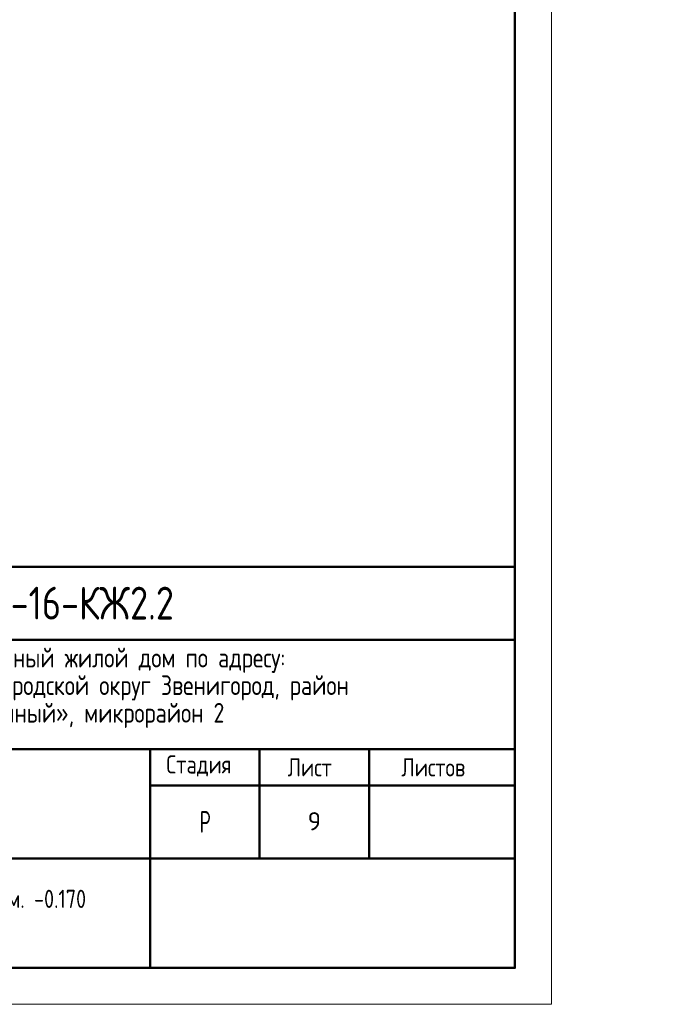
# Model space of a CAD drawing. Header units: millimetres. Extents: x 0 to 43617, y 0 to 59400.
# Tile 9 of 32: x 34710 to 43617, y 0 to 13501. Entities that reach past the tile are written whole.
import ezdxf

# ---------------------------------------------------------------- set-up
doc = ezdxf.new("R2010")
doc.units = ezdxf.units.MM
doc.layers.add('Standard', color=7, linetype='Continuous', lineweight=25)
doc.styles.add('GOST 2.304-81', font='txt')
doc.styles.add('ISOCPEUR', font='txt')

msp = doc.modelspace()

# ---------------------------------------------------------------- linework, layer by layer
at = {"layer": 'Standard', "color": 7, "linetype": 'Continuous', "lineweight": 50, "transparency": 33554687}
for p, q in [((23000, 6000), (41500, 6000)), ((29500, 5000), (41500, 5000)), ((29500, 3500), (41500, 3500)), ((36500, 2000), (36500, 3500)), ((38000, 2000), (38000, 3500)), ((39500, 2000), (39500, 3500)), ((36500, 3000), (41500, 3000)), ((29500, 2000), (41500, 2000)), ((36500, 500), (36500, 2000)), ((36500, 500), (36500, 2000))]:
    msp.add_line(p, q, dxfattribs=at)
at = {"layer": 'Standard', "color": 7, "linetype": 'Continuous', "lineweight": 25, "transparency": 33554687}
for p, q in [((41500, 500), (41500, 6000)), ((23000, 500), (41500, 500)), ((23000, 500), (41500, 500)), ((23000, 500), (41500, 500))]:
    msp.add_line(p, q, dxfattribs=at)
at = {"layer": 'Standard', "color": 7, "linetype": 'Continuous', "lineweight": 13, "transparency": 33554687}
msp.add_lwpolyline([(0, 0), (42000, 0), (42000, 59400), (0, 59400), (0, 0)], close=True, dxfattribs=at)
at = {"layer": 'Standard', "color": 7, "linetype": 'Continuous', "lineweight": 50, "transparency": 33554687}
msp.add_lwpolyline([(2000, 58900), (41500, 58900), (41500, 500), (2000, 500), (2000, 58900)], close=True, dxfattribs=at)

# ---------------------------------------------------------------- texts
at = {"layer": 'Standard', "color": 7, "linetype": 'Continuous', "lineweight": 50, "transparency": 33554687, "insert": (34083, 5275), "char_height": 450, "width": 3070.53, "attachment_point": 7, "style": 'GOST 2.304-81'}
msp.add_mtext('23-16-КЖ2.2', dxfattribs=at)
at = {"layer": 'Standard', "color": 7, "linetype": 'Continuous', "lineweight": 25, "transparency": 33554687, "attachment_point": 7, "style": 'GOST 2.304-81'}
for s, insert, char_height, width in [('Многоквартирный\\~жилой\\~дом\\~по\\~адресу:\\~', (32710, 4545), 270, 5717.08), ('Московская\\~область,\\~городской\\~округ\\~Звенигород,\\~район\\~', (31504, 4167), 270, 8136.21), ('«Восточный»,\\~микрорайон\\~2', (33597, 3789), 270, 3952.83), ('Стадия', (36721, 3125), 250, 1031.12), ('Лист', (38384, 3125), 250, 782.23), ('Листов', (39943, 3125), 250, 1066.51), ('\\W0.77;Р', (37177, 2350), 300, 262.92)]:
    msp.add_mtext(s, dxfattribs=dict(at, insert=insert, char_height=char_height, width=width))
at = {"layer": 'Standard', "color": 7, "linetype": 'Continuous', "lineweight": 13, "transparency": 33554687, "insert": (38750, 2510), "char_height": 250, "width": 272.22, "attachment_point": 5, "style": 'ISOCPEUR'}
msp.add_mtext('\\A1;{\\fISOCPEUR|i0|b0;\\H250.000000;\\W1.000000;\\C7;9}\\P', dxfattribs=at)
at = {"layer": 'Standard', "color": 7, "linetype": 'Continuous', "lineweight": 25, "transparency": 33554687, "insert": (33000, 1571), "char_height": 250, "width": 6216.88, "attachment_point": 2, "line_spacing_factor": 0.903614}
msp.add_mtext('\\A1;{\\fGOST 2.304-81|i0|b0;\\H250.000000;\\W1.000000;\\C7;Опалубочный план плиты на отм. -0.170}\\P{\\fGOST 2.304-81|i0|b0;\\H250.000000;\\W1.000000;\\C7;(секции 3, 4)}\\P', dxfattribs=at)

doc.saveas('drawing.dxf')
